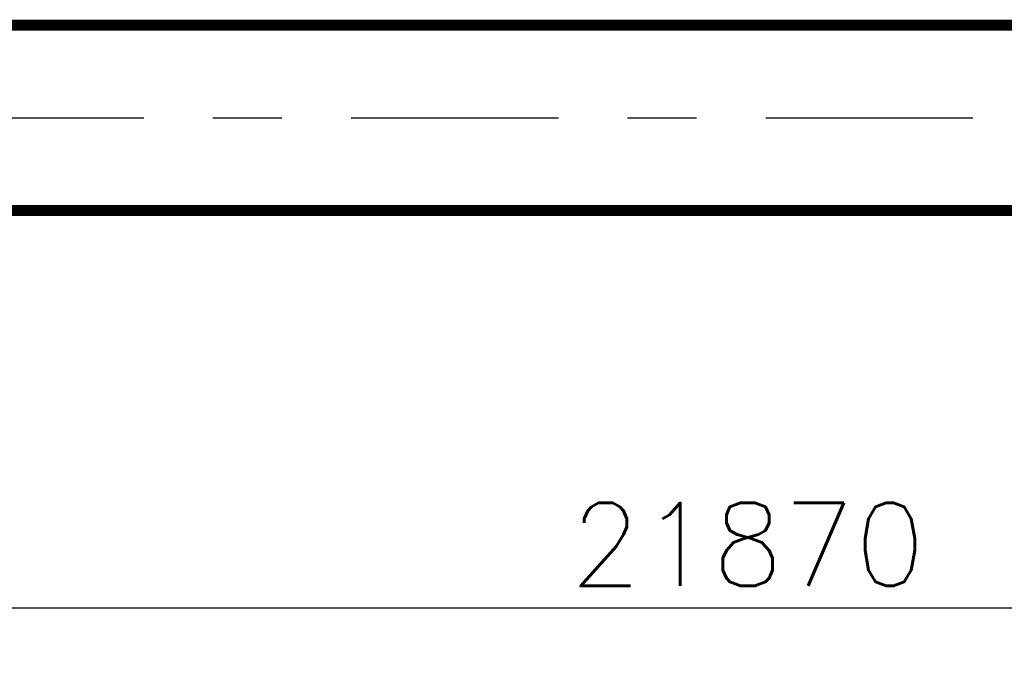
# Model space of a CAD drawing. Header units: inches. Extents: x -341304 to 31571016, y -692717 to 2132253.
# Tile 112 of 256: x 439809 to 448715, y -296417 to -290596. Entities that reach past the tile are written whole.
import ezdxf

# ---------------------------------------------------------------- set-up
doc = ezdxf.new("R2010")
doc.units = ezdxf.units.IN
doc.header["$MEASUREMENT"] = 0
doc.linetypes.add('CENTRE', pattern=[1.5, 0.75, -0.25, 0.25, -0.25])
doc.linetypes.add('DASHDOT', pattern=[1, 0.5, -0.25, 0, -0.25])
doc.styles.add('ROMANS', font='romans')
doc.dimstyles.new('User600', dxfattribs={"dimscale": 500, "dimtxt": 1.5, "dimasz": 1.25, "dimexe": 1, "dimexo": 1, "dimgap": 0.4, "dimtad": 1, "dimdec": 0, "dimzin": 0, "dimdsep": 46, "dimtxsty": 'ROMANS', "dimcen": 1, "dimclrd": 8, "dimclre": 8, "dimclrt": 3, "dimadec": 0, "dimazin": 0, "dimtfac": 1, "dimtdec": 0, "dimtix": 1, "dimtofl": 0, "dimtmove": 0, "dimatfit": 3, "dimfxl": 1, "dimtolj": 1, "dimtzin": 0, "dimarcsym": 0})

# ---------------------------------------------------------------- blocks, each defined once
blk = doc.blocks.new('GT REV-02')
at = {"color": 230, "linetype": 'CENTRE', "ltscale": 2500}
blk.add_line((-997843.4, 22190.7), (-971714.3, 22190.7), dxfattribs=at)
at = {"color": 230, "linetype": 'DASHDOT', "ltscale": 2500, "const_width": 100, "elevation": 0}
for points in [[(-976888.4, 23028.7), (-997842.4, 23028.7)], [(-976888.4, 21352.7), (-997842.4, 21352.7)]]:
    blk.add_lwpolyline(points, dxfattribs=at)
blk = doc.blocks.new('*D389')
at = {"color": 8, "lineweight": -2, "transparency": 16777216}
for p, q in [((435459.4, -295186), (435459.4, -296417.1)), ((457329.4, -295186), (457329.4, -296417.1)), ((456704.4, -295917.1), (436084.4, -295917.1))]:
    blk.add_line(p, q, dxfattribs=at)
at = {"color": 8, "transparency": 16777216}
for points in [[(436084.4, -295812.9), (436084.4, -296021.3), (435459.4, -295917.1)], [(456704.4, -295812.9), (456704.4, -296021.3), (457329.4, -295917.1)]]:
    blk.add_solid(points, dxfattribs=at)
at = {"layer": 'Defpoints', "color": 0, "transparency": 16777216}
for p in [(435459.4, -294686, 96251.3), (457329.4, -294686), (435459.4, -295917.1)]:
    blk.add_point(p, dxfattribs=at)
at = {"color": 3, "transparency": 16777216, "insert": (446394.4, -295342.1), "char_height": 750, "attachment_point": 5, "style": 'ROMANS'}
blk.add_mtext('\\A1;21870', dxfattribs=at)

msp = doc.modelspace()

# ---------------------------------------------------------------- block references
at = {"color": 230}
msp.add_blockref('GT REV-02', (1433150.1, -313674.2, 96251.3), dxfattribs=at)

# ---------------------------------------------------------------- dimensions: what is measured, and where the dimension line sits
dim = msp.add_linear_dim(base=(435459.4, -295917.1), p1=(457329.4, -294686), p2=(435459.4, -294686, 96251.3), dimstyle='User600', dxfattribs=at)
dim.commit()
dim.dimension.update_dxf_attribs({"geometry": '*D389', "text_midpoint": (446394.4, -295342.1)})

doc.saveas('drawing.dxf')
